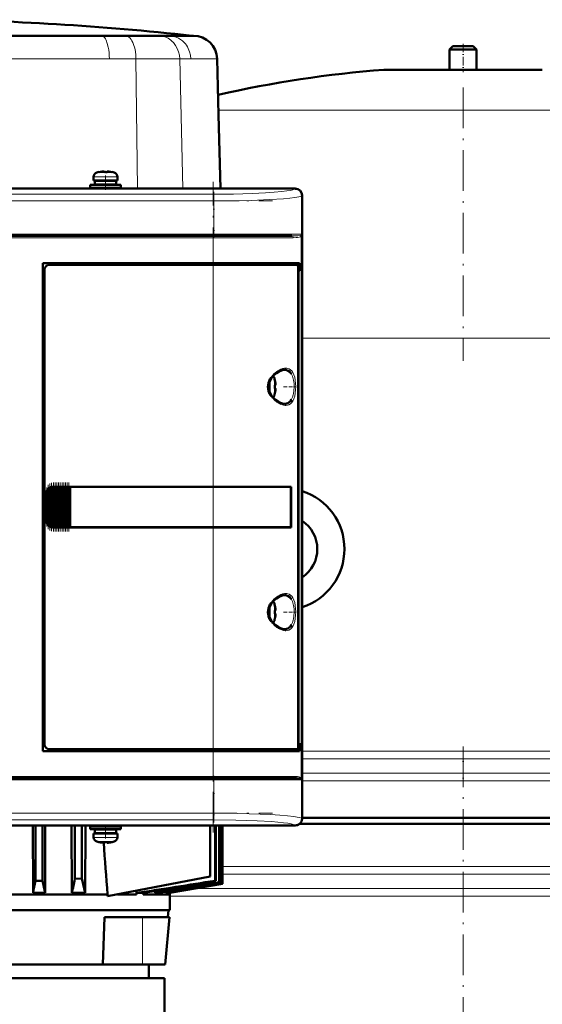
# Model space of a CAD drawing. Extents: x -1358 to 1757, y -1513 to 612.
# Tile 61 of 85: x 6 to 160, y 199 to 490. Entities that reach past the tile are written whole.
import ezdxf

# ---------------------------------------------------------------- set-up
doc = ezdxf.new("R2010")
doc.units = 0
doc.linetypes.add('DASHDOT', pattern=[18.5, 12, -3, 0.5, -3])

msp = doc.modelspace()

# ---------------------------------------------------------------- linework, layer by layer
at = {"color": 7, "lineweight": 50}
for p, q in [((15.11, 485.16), (-23.22, 485.16)), ((30.12, 485.16), (-7.46, 485.16)), ((56.73, 485.16), (15.11, 485.16)), ((37.15, 485.16), (30.12, 485.16)), ((40.83, 485.16), (37.15, 485.16)), ((43.01, 485.16), (40.83, 485.16)), ((43.03, 485.16), (43.01, 485.16)), ((46.93, 485.16), (43.03, 485.16)), ((49.86, 485.16), (46.93, 485.16)), ((54.82, 485.16), (49.86, 485.16)), ((55.44, 485.16), (54.82, 485.16)), ((57.24, 485.16), (55.44, 485.16)), ((56.73, 485.16), (56.78, 485.16)), ((133.79, 482.13), (132.79, 481.13)), ((132.79, 481.13), (140.79, 481.13)), ((132.79, 481.13), (132.79, 475.13)), ((133.79, 482.13), (139.79, 482.13)), ((140.79, 481.13), (139.79, 482.13)), ((140.79, 475.13), (140.79, 481.13)), ((64.57, 465.95), (64.24, 478.34)), ((113.79, 475.13), (136.79, 475.13)), ((132.79, 475.13), (113.79, 475.13)), ((136.79, 475.13), (159.79, 475.13)), ((159.79, 475.13), (140.79, 475.13)), ((64.67, 461.84), (64.57, 465.95)), ((65.24, 440.08), (64.67, 461.84)), ((29.37, 444.96), (29.36, 444.97)), ((30.79, 444.96), (30.79, 445.11)), ((31.79, 444.96), (31.79, 445.11)), ((33.22, 444.97), (33.21, 444.96)), ((27.79, 443.56), (27.79, 442.43)), ((31.29, 442.43), (27.79, 442.43)), ((28.14, 442.33), (31.29, 442.33)), ((28.14, 441.23), (28.14, 442.33)), ((29.29, 442.33), (29.29, 442.43)), ((31.29, 442.43), (34.79, 442.43)), ((34.44, 442.33), (31.29, 442.33)), ((33.29, 442.43), (33.29, 442.33)), ((34.44, 442.33), (34.44, 441.23)), ((34.79, 443.56), (34.79, 442.43)), ((87.27, 440.05), (-133.69, 440.05)), ((-19.56, 440.08), (75.14, 440.08)), ((26.79, 441.13), (31.29, 441.13)), ((26.79, 441.13), (26.79, 440.33)), ((26.79, 440.33), (31.29, 440.33)), ((28.14, 441.23), (31.29, 441.23)), ((29.29, 441.13), (29.29, 441.23)), ((29.29, 440.08), (29.29, 440.33)), ((34.44, 441.23), (31.29, 441.23)), ((35.79, 441.13), (31.29, 441.13)), ((35.79, 440.33), (31.29, 440.33)), ((33.29, 441.23), (33.29, 441.13)), ((33.29, 440.33), (33.29, 440.08)), ((35.79, 441.13), (35.79, 440.33)), ((75.14, 440.08), (75.15, 440.05)), ((75.14, 440.07), (79.44, 440.07)), ((79.44, 440.08), (87.29, 440.08)), ((79.44, 440.05), (79.44, 440.08)), ((89.26, 254.1), (89.26, 438.05)), ((89.29, 438.08), (89.29, 430.23)), ((89.29, 430.23), (89.26, 430.22)), ((89.29, 430.23), (89.29, 425.93)), ((-109.51, 426.08), (63.09, 426.08)), ((63.09, 426.08), (86.21, 426.08)), ((89.26, 425.93), (89.29, 425.93)), ((89.29, 425.93), (89.29, 352.23)), ((12.79, 274.08), (12.79, 418.08)), ((12.79, 418.08), (63.09, 418.08)), ((13.29, 416.08), (13.29, 276.07)), ((63.09, 417.58), (14.79, 417.58)), ((88.5, 418.08), (63.09, 418.08)), ((63.09, 417.58), (87.84, 417.58)), ((88.19, 417.58), (87.85, 417.58)), ((88.13, 275.54), (88.13, 416.61)), ((88.13, 415.78), (88.5, 415.78)), ((88.13, 415.74), (88.26, 415.74)), ((88.19, 418.08), (88.19, 417.58)), ((88.5, 415.78), (88.26, 415.74)), ((88.26, 415.74), (88.26, 276.41)), ((88.5, 415.78), (88.5, 418.08)), ((81.26, 383.5), (81.27, 383.51)), ((81.41, 382.08), (81.26, 382.08)), ((81.41, 381.08), (81.26, 381.08)), ((81.27, 379.65), (81.26, 379.65)), ((14.67, 340.45), (14.67, 351.7)), ((14.81, 351.78), (14.97, 351.87)), ((15.18, 340.19), (15.18, 351.97)), ((15.32, 352), (15.48, 352.04)), ((15.69, 352.07), (15.83, 352.08)), ((15.69, 340.08), (15.69, 352.07)), ((15.86, 352.08), (15.8, 352.08)), ((15.86, 352.08), (15.83, 352.08)), ((15.86, 352.08), (15.99, 352.08)), ((16.2, 352.08), (15.99, 352.08)), ((16.2, 340.08), (16.2, 352.08)), ((16.34, 352.08), (16.2, 352.08)), ((16.34, 352.08), (16.42, 352.08)), ((16.42, 352.08), (16.5, 352.08)), ((16.71, 352.08), (16.5, 352.08)), ((16.71, 340.08), (16.71, 352.08)), ((16.85, 352.08), (16.71, 352.08)), ((16.85, 352.08), (16.93, 352.08)), ((16.93, 352.08), (17.01, 352.08)), ((17.22, 352.08), (17.01, 352.08)), ((17.22, 340.08), (17.22, 352.08)), ((17.36, 352.08), (17.22, 352.08)), ((17.36, 352.08), (17.44, 352.08)), ((17.44, 352.08), (17.52, 352.08)), ((17.73, 352.08), (17.52, 352.08)), ((17.73, 340.08), (17.73, 352.08)), ((17.87, 352.08), (17.73, 352.08)), ((17.87, 352.08), (17.95, 352.08)), ((17.95, 352.08), (18.03, 352.08)), ((18.24, 352.08), (18.03, 352.08)), ((18.24, 340.08), (18.24, 352.08)), ((18.38, 352.08), (18.24, 352.08)), ((18.38, 352.08), (18.46, 352.08)), ((18.46, 352.08), (18.54, 352.08)), ((18.75, 352.08), (18.54, 352.08)), ((18.75, 340.08), (18.75, 352.08)), ((18.89, 352.08), (18.75, 352.08)), ((18.89, 352.08), (18.97, 352.08)), ((18.97, 352.08), (19.05, 352.08)), ((19.26, 352.08), (19.05, 352.08)), ((19.26, 340.08), (19.26, 352.08)), ((19.4, 352.08), (19.26, 352.08)), ((19.4, 352.08), (19.48, 352.08)), ((19.48, 352.08), (19.56, 352.08)), ((19.77, 352.08), (19.56, 352.08)), ((19.77, 340.08), (19.77, 352.08)), ((19.91, 352.08), (19.77, 352.08)), ((19.91, 352.08), (19.99, 352.08)), ((19.99, 352.08), (20.07, 352.08)), ((20.28, 352.08), (20.07, 352.08)), ((20.28, 340.08), (20.28, 352.08)), ((20.42, 352.08), (20.28, 352.08)), ((20.42, 352.08), (20.49, 352.08)), ((20.49, 352.08), (20.58, 352.08)), ((20.75, 352.08), (20.58, 352.08)), ((20.75, 352.08), (20.75, 340.08)), ((20.79, 352.08), (20.75, 352.08)), ((20.79, 352.08), (63.09, 352.08)), ((20.82, 352.05), (20.79, 352.08)), ((20.82, 352.05), (63.09, 352.05)), ((20.82, 340.1), (20.82, 352.05)), ((20.82, 352.05), (63.09, 352.05)), ((86.08, 352.08), (63.09, 352.08)), ((65.06, 352.05), (63.09, 352.05)), ((65.03, 352.05), (63.09, 352.05)), ((69.46, 352.05), (65.03, 352.05)), ((72.15, 352.05), (69.46, 352.05)), ((79.74, 352.04), (72.81, 352.05)), ((86.08, 352.08), (85.76, 352.02)), ((86.01, 340.13), (86.01, 352.02)), ((86.08, 352.08), (86.08, 340.08)), ((89.29, 352.23), (89.26, 352.22)), ((89.29, 352.23), (89.29, 347.93)), ((13.79, 342.08), (13.79, 350.08)), ((14.16, 340.98), (14.16, 351.17)), ((14.3, 351.34), (14.46, 351.5)), ((89.26, 347.93), (89.29, 347.93)), ((89.29, 347.93), (89.29, 266.23)), ((14.46, 340.65), (14.3, 340.81)), ((14.97, 340.29), (14.81, 340.37)), ((15.48, 340.11), (15.32, 340.15)), ((15.83, 340.08), (15.69, 340.08)), ((15.86, 340.08), (15.8, 340.08)), ((15.83, 340.08), (15.86, 340.08)), ((15.86, 340.08), (15.99, 340.08)), ((16.2, 340.08), (15.99, 340.08)), ((16.34, 340.08), (16.2, 340.08)), ((16.34, 340.08), (16.42, 340.08)), ((16.42, 340.08), (16.5, 340.08)), ((16.71, 340.08), (16.5, 340.08)), ((16.85, 340.08), (16.71, 340.08)), ((16.85, 340.08), (16.93, 340.08)), ((16.93, 340.08), (17.01, 340.08)), ((17.22, 340.08), (17.01, 340.08)), ((17.36, 340.08), (17.22, 340.08)), ((17.36, 340.08), (17.44, 340.08)), ((17.44, 340.08), (17.52, 340.08)), ((17.73, 340.08), (17.52, 340.08)), ((17.87, 340.08), (17.73, 340.08)), ((17.87, 340.08), (17.95, 340.08)), ((17.95, 340.08), (18.03, 340.08)), ((18.24, 340.08), (18.03, 340.08)), ((18.38, 340.08), (18.24, 340.08)), ((18.38, 340.08), (18.46, 340.08)), ((18.46, 340.08), (18.54, 340.08)), ((18.75, 340.08), (18.54, 340.08)), ((18.89, 340.08), (18.75, 340.08)), ((18.89, 340.08), (18.97, 340.08)), ((18.97, 340.08), (19.05, 340.08)), ((19.26, 340.08), (19.05, 340.08)), ((19.4, 340.08), (19.26, 340.08)), ((19.4, 340.08), (19.48, 340.08)), ((19.48, 340.08), (19.56, 340.08)), ((19.77, 340.08), (19.56, 340.08)), ((19.91, 340.08), (19.77, 340.08)), ((19.91, 340.08), (19.99, 340.08)), ((19.99, 340.08), (20.07, 340.08)), ((20.28, 340.08), (20.07, 340.08)), ((20.42, 340.08), (20.28, 340.08)), ((20.42, 340.08), (20.49, 340.08)), ((20.49, 340.08), (20.58, 340.08)), ((20.75, 340.08), (20.58, 340.08)), ((20.75, 340.08), (20.79, 340.08)), ((20.79, 340.08), (20.82, 340.1)), ((63.09, 340.08), (20.79, 340.08)), ((20.82, 340.1), (63.09, 340.1)), ((63.09, 340.1), (65.06, 340.1)), ((86.08, 340.08), (63.09, 340.08)), ((65.03, 340.1), (68.82, 340.1)), ((69.46, 340.1), (72.15, 340.1)), ((72.15, 340.1), (72.32, 340.1)), ((86.08, 340.08), (85.76, 340.13)), ((81.26, 317), (81.27, 317.01)), ((81.41, 315.58), (81.26, 315.58)), ((81.41, 314.58), (81.26, 314.58)), ((81.27, 313.15), (81.26, 313.15)), ((88.13, 276.41), (88.26, 276.41)), ((88.5, 276.38), (88.13, 276.38)), ((88.26, 276.41), (88.5, 276.38)), ((88.5, 274.08), (88.5, 276.38)), ((63.09, 274.08), (12.79, 274.08)), ((14.79, 274.58), (63.09, 274.58)), ((87.84, 274.58), (63.09, 274.58)), ((63.09, 274.08), (88.5, 274.08)), ((87.85, 274.58), (88.19, 274.58)), ((88.19, 274.58), (88.19, 274.08)), ((63.09, 266.08), (-109.51, 266.08)), ((86.21, 266.08), (63.09, 266.08)), ((89.29, 266.23), (89.26, 266.22)), ((89.29, 266.23), (89.29, 261.93)), ((89.26, 261.93), (89.29, 261.93)), ((89.29, 261.93), (89.29, 254.08)), ((89.29, 254.32), (136.79, 254.32)), ((136.79, 254.32), (184.29, 254.32)), ((87.27, 252.1), (-133.69, 252.1)), ((75.14, 252.08), (-19.56, 252.08)), ((9.87, 252.08), (9.91, 232.2)), ((10.66, 252.08), (10.66, 235.72)), ((12.66, 252.08), (12.66, 235.81)), ((13.51, 252.08), (13.47, 232.2)), ((21.29, 252.08), (21.34, 232.2)), ((22.28, 252.08), (22.28, 236.32)), ((24.28, 252.08), (24.28, 236.44)), ((25.38, 252.08), (25.33, 232.2)), ((31.29, 251.83), (26.79, 251.83)), ((26.79, 251.03), (26.79, 251.83)), ((31.29, 251.03), (26.79, 251.03)), ((31.29, 250.93), (28.14, 250.93)), ((28.14, 249.83), (28.14, 250.93)), ((29.29, 251.83), (29.29, 252.08)), ((29.29, 250.93), (29.29, 251.03)), ((35.79, 251.83), (31.29, 251.83)), ((35.79, 251.03), (31.29, 251.03)), ((34.44, 250.93), (31.29, 250.93)), ((33.29, 252.08), (33.29, 251.83)), ((33.29, 251.03), (33.29, 250.93)), ((34.44, 250.93), (34.44, 249.83)), ((35.79, 251.03), (35.79, 251.83)), ((62.12, 252.08), (62.12, 237.08)), ((63.63, 252.08), (63.63, 235.81)), ((63.86, 252.08), (63.86, 235.72)), ((64.8, 252.08), (64.8, 235.34)), ((64.96, 252.08), (64.96, 235.27)), ((65.52, 252.08), (65.52, 235.04)), ((65.59, 252.08), (65.59, 235.01)), ((65.78, 252.08), (65.78, 234.93)), ((65.78, 252.08), (65.78, 234.93)), ((75.15, 252.1), (75.14, 252.08)), ((79.44, 252.08), (75.14, 252.08)), ((79.44, 252.08), (79.44, 252.1)), ((87.29, 252.08), (79.44, 252.08)), ((136.79, 252.63), (88.67, 252.63)), ((184.91, 252.63), (136.79, 252.63)), ((27.79, 249.73), (31.29, 249.73)), ((27.79, 248.6), (27.79, 249.73)), ((31.29, 249.83), (28.14, 249.83)), ((29.29, 249.73), (29.29, 249.83)), ((29.36, 247.19), (29.37, 247.2)), ((30.79, 247.2), (30.79, 247.05)), ((34.44, 249.83), (31.29, 249.83)), ((34.79, 249.73), (31.29, 249.73)), ((31.79, 247.2), (31.79, 247.05)), ((33.21, 247.2), (33.22, 247.19)), ((33.29, 249.83), (33.29, 249.73)), ((34.79, 248.6), (34.79, 249.73)), ((10.66, 235.72), (12.66, 235.81)), ((24.28, 236.44), (22.28, 236.32)), ((31.88, 231.2), (62.12, 237.08)), ((63.63, 235.81), (63.86, 235.72)), ((40.41, 232.86), (40.47, 231.78)), ((45.91, 232.2), (45.88, 232.76)), ((49.05, 232.54), (49.06, 232.2)), ((49.57, 232.2), (65.59, 235.01)), ((65.78, 234.93), (50.24, 232.2)), ((50.26, 232.2), (65.78, 234.93)), ((64.8, 235.34), (64.96, 235.27)), ((65.52, 235.04), (65.59, 235.01)), ((65.78, 234.93), (65.78, 234.93)), ((-78.32, 231.78), (31.88, 231.78)), ((13.47, 232.2), (9.91, 232.2)), ((25.33, 232.2), (21.34, 232.2)), ((31.88, 231.2), (31.88, 231.78)), ((34.85, 231.78), (40.47, 231.78)), ((41.28, 232.2), (40.47, 232.2)), ((40.47, 232.2), (40.47, 231.78)), ((42.39, 232.2), (41.28, 232.2)), ((42.39, 232.2), (42.39, 231.78)), ((42.39, 231.78), (50.28, 231.78)), ((47.01, 232.2), (45.91, 232.2)), ((49.57, 232.2), (49.06, 232.2)), ((50.24, 232.31), (50.24, 232.2)), ((50.26, 232.2), (50.24, 232.2)), ((50.26, 232.2), (50.28, 231.78)), ((50.28, 231.78), (50.28, 227.08)), ((-96.72, 227.08), (41.28, 227.08)), ((41.28, 227.08), (50.28, 227.08)), ((49.68, 225.08), (49.86, 227.08)), ((30.48, 211.08), (31.03, 225.08)), ((31.03, 225.08), (42.16, 225.08)), ((42.16, 225.08), (47.92, 225.08)), ((47.92, 225.08), (50.16, 225.08)), ((48.93, 211.08), (50.16, 225.08)), ((48.93, 211.08), (50.16, 225.08)), ((-23.22, 211.08), (30.48, 211.08)), ((30.48, 211.08), (42.16, 211.08)), ((42.16, 211.08), (47.28, 211.08)), ((44.04, 207.08), (44.04, 211.08)), ((47.28, 211.08), (48.93, 211.08)), ((-23.21, 207.08), (48.69, 207.08)), ((48.69, 207.08), (48.69, 196.08))]:
    msp.add_line(p, q, dxfattribs=at)
at = {"color": 7, "linetype": 'DASHDOT', "lineweight": 18, "ltscale": 0.210416}
msp.add_line((136.79, 482.83), (136.79, 474.41), dxfattribs=at)
at = {"color": 7, "lineweight": 18}
for p, q in [((32.42, 478.34), (-6.97, 478.34)), ((40.28, 478.34), (32.42, 478.34)), ((47.96, 478.34), (40.28, 478.34)), ((40.28, 478.34), (40.73, 440.08)), ((48.01, 478.34), (47.96, 478.34)), ((50.01, 478.34), (48.01, 478.34)), ((53.19, 478.34), (50.01, 478.34)), ((56.47, 478.34), (53.19, 478.34)), ((53.19, 478.34), (54.09, 440.08)), ((64.24, 478.34), (56.47, 478.34)), ((136.79, 475.11), (113.43, 475.11)), ((160.16, 475.11), (136.79, 475.11)), ((136.79, 463.17), (64.64, 463.17)), ((208.93, 463.17), (136.79, 463.17)), ((28.72, 444.8), (31.27, 444.8)), ((31.27, 444.8), (31.29, 444.8)), ((31.29, 444.8), (33.86, 444.8)), ((27.79, 443.56), (31.26, 443.56)), ((31.26, 443.56), (31.29, 443.56)), ((31.29, 443.56), (34.79, 443.56)), ((87.2, 439.98), (87.27, 440.05)), ((-109.68, 438.42), (63.26, 438.42)), ((63.26, 436.43), (-109.68, 436.43)), ((63.26, 438.42), (63.26, 436.43)), ((63.26, 436.43), (63.26, 426.58)), ((89.26, 438.05), (89.2, 437.99)), ((89.2, 437.99), (89.2, 426.58)), ((-109.68, 426.58), (63.26, 426.58)), ((63.09, 425.58), (-109.51, 425.58)), ((63.09, 426.08), (63.09, 425.58)), ((63.09, 418.08), (63.09, 425.58)), ((63.09, 425.58), (86.66, 425.58)), ((80.98, 426.58), (63.26, 426.58)), ((63.26, 426.08), (63.26, 426.58)), ((89.2, 426.58), (80.98, 426.58)), ((89.02, 266.06), (89.02, 426.1)), ((63.09, 418.08), (63.09, 417.58)), ((63.09, 352.08), (63.09, 417.58)), ((136.79, 395.97), (89.29, 395.97)), ((184.29, 395.97), (136.79, 395.97)), ((84.06, 386.58), (84.1, 386.58)), ((81.11, 384.15), (81.11, 381.6)), ((86.15, 385.35), (86.19, 385.27)), ((79.86, 383.44), (79.86, 381.61)), ((79.86, 381.61), (79.86, 381.58)), ((79.86, 381.58), (79.86, 379.71)), ((81.11, 381.6), (81.11, 381.58)), ((81.11, 381.58), (81.11, 379.01)), ((86.19, 377.88), (86.15, 377.82)), ((84.11, 376.58), (84.06, 376.58)), ((14.81, 340.37), (14.81, 351.78)), ((14.97, 351.87), (14.97, 340.29)), ((15.32, 340.15), (15.32, 352)), ((15.48, 352.04), (15.48, 340.11)), ((15.83, 352.08), (15.83, 340.08)), ((15.99, 340.08), (15.99, 352.08)), ((16.34, 352.08), (16.34, 340.08)), ((16.5, 352.08), (16.5, 340.08)), ((16.85, 352.08), (16.85, 340.08)), ((17.01, 352.08), (17.01, 340.08)), ((17.36, 352.08), (17.36, 340.08)), ((17.52, 352.08), (17.52, 340.08)), ((17.87, 352.08), (17.87, 340.08)), ((18.03, 340.08), (18.03, 352.08)), ((18.38, 352.08), (18.38, 340.08)), ((18.54, 352.08), (18.54, 340.08)), ((18.89, 352.08), (18.89, 340.08)), ((19.05, 352.08), (19.05, 340.08)), ((19.4, 352.08), (19.4, 340.08)), ((19.56, 340.08), (19.56, 352.08)), ((19.91, 352.08), (19.91, 340.08)), ((20.07, 352.08), (20.07, 340.08)), ((20.42, 340.08), (20.42, 352.08)), ((20.58, 352.08), (20.58, 340.08)), ((63.09, 352.05), (63.09, 352.08)), ((63.09, 352.05), (63.09, 340.1)), ((13.84, 350.08), (13.79, 350.08)), ((13.84, 350.08), (13.84, 342.08)), ((14.01, 341.28), (14.01, 350.87)), ((14.3, 351.34), (14.3, 340.81)), ((14.46, 340.65), (14.46, 351.5)), ((13.84, 342.08), (13.79, 342.08)), ((63.09, 340.08), (63.09, 340.1)), ((63.09, 274.58), (63.09, 340.08)), ((84.06, 320.08), (84.1, 320.08)), ((79.86, 316.94), (79.86, 315.11)), ((81.11, 317.65), (81.11, 315.1)), ((86.15, 318.85), (86.19, 318.77)), ((79.86, 315.11), (79.86, 315.08)), ((79.86, 315.08), (79.86, 313.21)), ((81.11, 315.1), (81.11, 315.08)), ((81.11, 315.08), (81.11, 312.51)), ((86.19, 311.38), (86.15, 311.32)), ((84.11, 310.08), (84.06, 310.08)), ((63.09, 274.58), (63.09, 274.08)), ((63.09, 266.58), (63.09, 274.08)), ((89.29, 274.01), (136.79, 274.01)), ((136.79, 274.01), (184.29, 274.01)), ((136.79, 271.73), (89.29, 271.73)), ((184.29, 271.73), (136.79, 271.73)), ((89.29, 267.52), (136.79, 267.52)), ((136.79, 267.52), (184.29, 267.52)), ((63.26, 265.58), (-109.68, 265.58)), ((-109.51, 266.58), (63.09, 266.58)), ((86.66, 266.58), (63.09, 266.58)), ((63.09, 266.58), (63.09, 266.08)), ((63.26, 266.08), (63.26, 265.58)), ((63.26, 265.58), (63.26, 255.72)), ((63.26, 265.58), (89.2, 265.58)), ((89.2, 265.58), (89.2, 254.16)), ((136.79, 265.25), (89.29, 265.25)), ((184.3, 265.25), (136.79, 265.25)), ((-109.68, 255.72), (63.26, 255.72)), ((63.26, 255.72), (63.26, 253.73)), ((63.26, 253.73), (-109.68, 253.73)), ((89.2, 254.16), (89.26, 254.1)), ((87.27, 252.1), (87.2, 252.17)), ((31.29, 248.6), (27.79, 248.6)), ((31.29, 247.35), (28.72, 247.35)), ((31.32, 248.6), (31.29, 248.6)), ((31.31, 247.35), (31.29, 247.35)), ((33.86, 247.35), (31.31, 247.35)), ((31.32, 248.6), (34.79, 248.6)), ((65.78, 240.01), (136.79, 240.01)), ((136.79, 240.01), (207.78, 240.01)), ((65.78, 237.73), (136.79, 237.73)), ((136.79, 237.73), (207.78, 237.73)), ((57.77, 233.52), (136.79, 233.52)), ((136.79, 233.52), (215.8, 233.52)), ((136.79, 231.25), (50.28, 231.25)), ((223.28, 231.25), (136.79, 231.25)), ((42.16, 211.08), (42.16, 225.08))]:
    msp.add_line(p, q, dxfattribs=at)
at = {"color": 7, "linetype": 'DASHDOT', "lineweight": 18}
for p, q in [((136.79, 469.89), (136.79, 389.25)), ((63.09, 250.05), (63.09, 442.1)), ((-126.97, 436.43), (80.56, 436.43)), ((80.56, 426.58), (-126.98, 426.58)), ((-126.77, 425.58), (80.35, 425.58)), ((136.79, 275.46), (136.79, 21.79)), ((-126.97, 265.58), (80.56, 265.58)), ((80.35, 266.58), (-126.77, 266.58)), ((-126.97, 255.72), (80.56, 255.72))]:
    msp.add_line(p, q, dxfattribs=at)
at = {"color": 7, "linetype": 'DASHDOT', "lineweight": 18, "ltscale": 0.000782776}
msp.add_line((30.29, 445.1), (30.29, 445.14), dxfattribs=at)
at = {"color": 7, "linetype": 'DASHDOT', "lineweight": 18, "ltscale": 0.000926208}
msp.add_line((32.29, 445.1), (32.29, 445.14), dxfattribs=at)
at = {"color": 7, "linetype": 'DASHDOT', "lineweight": 18, "ltscale": 0.104372}
msp.add_line((31.29, 443.9), (31.29, 439.73), dxfattribs=at)
at = {"color": 7, "linetype": 'DASHDOT', "lineweight": 18, "ltscale": 0.342406}
msp.add_line((63.26, 439.13), (63.26, 425.43), dxfattribs=at)
at = {"color": 7, "linetype": 'DASHDOT', "lineweight": 18, "ltscale": 0.000941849}
for p, q in [((81.41, 382.58), (81.45, 382.58)), ((81.41, 316.08), (81.45, 316.08))]:
    msp.add_line(p, q, dxfattribs=at)
at = {"color": 7, "linetype": 'DASHDOT', "lineweight": 18, "ltscale": 0.08656}
for p, q in [((83.78, 381.58), (87.24, 381.58)), ((83.78, 315.08), (87.24, 315.08))]:
    msp.add_line(p, q, dxfattribs=at)
at = {"color": 7, "linetype": 'DASHDOT', "lineweight": 18, "ltscale": 0.000793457}
for p, q in [((81.41, 380.58), (81.44, 380.58)), ((81.41, 314.08), (81.44, 314.08))]:
    msp.add_line(p, q, dxfattribs=at)
at = {"color": 7, "linetype": 'DASHDOT', "lineweight": 18, "ltscale": 0.287631}
msp.add_line((13.94, 340.32), (13.94, 351.83), dxfattribs=at)
at = {"color": 7, "linetype": 'DASHDOT', "lineweight": 18, "ltscale": 0.325662}
msp.add_line((14.38, 339.56), (14.38, 352.59), dxfattribs=at)
at = {"color": 7, "linetype": 'DASHDOT', "lineweight": 18, "ltscale": 0.347391}
msp.add_line((14.89, 339.13), (14.89, 353.02), dxfattribs=at)
at = {"color": 7, "linetype": 'DASHDOT', "lineweight": 18, "ltscale": 0.357764}
msp.add_line((15.4, 338.92), (15.4, 353.23), dxfattribs=at)
at = {"color": 7, "linetype": 'DASHDOT', "lineweight": 18, "ltscale": 0.360001}
for p, q in [((15.91, 338.88), (15.91, 353.28)), ((16.42, 338.88), (16.42, 353.28)), ((16.93, 338.88), (16.93, 353.28)), ((17.44, 338.88), (17.44, 353.28)), ((17.95, 338.88), (17.95, 353.28)), ((18.47, 338.88), (18.47, 353.28)), ((18.98, 338.88), (18.98, 353.28)), ((19.49, 338.88), (19.49, 353.28)), ((20, 338.88), (20, 353.28)), ((20.5, 338.88), (20.5, 353.28))]:
    msp.add_line(p, q, dxfattribs=at)
at = {"color": 7, "linetype": 'DASHDOT', "lineweight": 18, "ltscale": 0.262921}
msp.add_line((136.79, 274.89), (136.79, 264.37), dxfattribs=at)
at = {"color": 7, "linetype": 'DASHDOT', "lineweight": 18, "ltscale": 0.342391}
msp.add_line((63.26, 266.72), (63.26, 253.02), dxfattribs=at)
at = {"color": 7, "linetype": 'DASHDOT', "lineweight": 18, "ltscale": 0.104369}
msp.add_line((31.29, 248.25), (31.29, 252.42), dxfattribs=at)
at = {"color": 7, "linetype": 'DASHDOT', "lineweight": 18, "ltscale": 0.000941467}
msp.add_line((30.29, 247.05), (30.29, 247.01), dxfattribs=at)
at = {"color": 7, "linetype": 'DASHDOT', "lineweight": 18, "ltscale": 0.000794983}
msp.add_line((32.29, 247.05), (32.29, 247.02), dxfattribs=at)
at = {"color": 7, "lineweight": 18}
for points in [[(30.12, 485.16), (30.44, 485.09), (30.75, 484.89), (31.04, 484.58), (31.26, 484.24), (31.46, 483.84), (31.81, 482.9), (32.08, 481.83), (32.22, 481.02), (32.32, 480.17), (32.39, 479.26), (32.42, 478.34)], [(37.15, 485.16), (37.4, 485.14), (37.64, 485.07), (37.88, 484.97), (38.11, 484.82), (38.55, 484.43), (38.83, 484.07), (39.09, 483.66), (39.34, 483.17), (39.56, 482.63), (39.9, 481.51), (40.1, 480.49), (40.23, 479.42), (40.28, 478.34)], [(46.93, 485.16), (47.66, 485.11), (48.38, 484.97), (49.07, 484.74), (49.74, 484.42), (50.16, 484.16), (50.57, 483.86), (50.96, 483.52), (51.32, 483.15), (51.95, 482.34), (52.46, 481.44), (52.85, 480.45), (53.09, 479.41), (53.19, 478.34)], [(49.86, 485.16), (50.63, 485.11), (51.38, 484.97), (52.12, 484.74), (52.82, 484.42), (53.42, 484.06), (53.98, 483.64), (54.49, 483.16), (54.84, 482.76), (55.16, 482.35), (55.45, 481.9), (55.7, 481.43), (56.11, 480.45), (56.36, 479.41), (56.47, 478.34)], [(63.26, 438.42), (69.04, 438.47), (74.55, 438.62), (78.49, 438.8), (81.09, 438.98), (83.27, 439.18), (84.77, 439.36), (85.91, 439.55), (86.58, 439.71), (87.02, 439.87), (87.2, 439.98)], [(89.2, 437.99), (89.02, 437.88), (88.72, 437.77), (88.3, 437.66), (87.16, 437.45), (85.64, 437.25), (83.78, 437.08), (79.78, 436.81), (74.29, 436.59), (70.71, 436.5), (63.26, 436.43)], [(88.96, 426.34), (88.68, 426.22), (88.06, 426.13), (87.43, 426.1), (86.21, 426.08)], [(88.41, 425.7), (87.94, 425.63), (87.56, 425.6), (86.66, 425.58)], [(88.85, 425.87), (88.73, 425.8), (88.41, 425.7)], [(80.13, 384.34), (80.57, 384.91), (81.08, 385.45), (81.36, 385.7), (82.14, 386.28), (82.48, 386.48), (83.03, 386.75)], [(84.48, 387.08), (84.8, 387.06), (85.11, 386.99), (85.51, 386.84), (85.88, 386.6), (86.22, 386.27), (86.57, 385.78)], [(86.19, 385.27), (86.45, 384.72), (86.7, 383.89), (86.78, 383.51), (86.9, 382.59), (86.95, 381.58)], [(86.57, 385.78), (86.87, 385.14), (87.1, 384.39), (87.27, 383.53), (87.38, 382.58), (87.41, 381.62), (87.38, 380.63), (87.28, 379.68), (87.11, 378.8), (86.87, 378.02), (86.57, 377.37)], [(86.95, 381.58), (86.88, 380.36), (86.77, 379.59), (86.69, 379.22), (86.47, 378.48), (86.19, 377.88)], [(86.57, 377.37), (86.23, 376.89), (85.84, 376.52), (85.4, 376.26), (84.95, 376.12), (84.48, 376.08)], [(80.13, 317.84), (80.57, 318.41), (81.08, 318.95), (81.36, 319.2), (82.14, 319.78), (82.48, 319.98), (83.03, 320.25)], [(84.48, 320.58), (84.8, 320.56), (85.11, 320.49), (85.51, 320.34), (85.88, 320.1), (86.22, 319.77), (86.57, 319.28)], [(86.19, 318.77), (86.45, 318.22), (86.7, 317.39), (86.78, 317.01), (86.9, 316.09), (86.95, 315.08)], [(86.57, 319.28), (86.87, 318.64), (87.1, 317.89), (87.27, 317.03), (87.38, 316.08), (87.41, 315.12), (87.38, 314.13), (87.28, 313.18), (87.11, 312.3), (86.87, 311.52), (86.57, 310.87)], [(86.95, 315.08), (86.88, 313.86), (86.77, 313.09), (86.69, 312.72), (86.47, 311.98), (86.19, 311.38)], [(86.57, 310.87), (86.23, 310.39), (85.84, 310.02), (85.4, 309.76), (84.95, 309.62), (84.48, 309.58)], [(86.66, 266.58), (87.56, 266.56), (87.94, 266.53), (88.41, 266.45)], [(88.41, 266.45), (88.63, 266.39), (88.84, 266.28)], [(63.26, 255.72), (70.29, 255.66), (73.68, 255.58), (76.94, 255.47), (79.98, 255.33), (82.75, 255.16), (85.02, 254.97), (86.88, 254.75), (87.86, 254.59), (88.59, 254.43), (89.07, 254.25), (89.2, 254.16)], [(87.2, 252.17), (86.99, 252.31), (86.62, 252.44), (86.1, 252.57), (85.09, 252.75), (83.82, 252.92), (82.13, 253.09), (80.24, 253.24), (76, 253.47), (72.95, 253.59), (69.77, 253.67), (63.26, 253.73)]]:
    msp.add_lwpolyline(points, dxfattribs=at)
at = {"color": 7, "lineweight": 50}
for points in [[(30.79, 445.11), (30.79, 445.11), (30.79, 445.11), (30.78, 445.12), (30.76, 445.12), (30.71, 445.13), (30.57, 445.13), (30.29, 445.11)], [(30.79, 445.11), (30.79, 445.11), (30.79, 445.11), (30.78, 445.12), (30.74, 445.13)], [(31.79, 445.11), (31.79, 445.11), (31.79, 445.11), (31.8, 445.12), (31.82, 445.12), (31.88, 445.13), (32.29, 445.11)], [(88.13, 416.61), (88.1, 417.05), (88.01, 417.4), (87.93, 417.54), (87.88, 417.57), (87.84, 417.58)], [(80.39, 384.3), (80.99, 384.99), (81.73, 385.64), (82.49, 386.12), (83.19, 386.42), (83.77, 386.56), (84.06, 386.58)], [(84.1, 386.58), (84.66, 386.51), (85.18, 386.31), (85.64, 385.98), (85.91, 385.69), (86.15, 385.35)], [(80.13, 378.81), (79.71, 379.52), (79.42, 380.26), (79.25, 381.02), (79.22, 381.59), (79.25, 382.15), (79.37, 382.72), (79.55, 383.27), (79.81, 383.82), (80.13, 384.34)], [(80.39, 378.85), (79.94, 379.55), (79.65, 380.22), (79.46, 380.96), (79.41, 381.7), (79.5, 382.43), (79.75, 383.2), (80.16, 383.96), (80.39, 384.3)], [(81.41, 382.58), (81.44, 382.25), (81.43, 382.13), (81.42, 382.09), (81.42, 382.08), (81.42, 382.08), (81.42, 382.08), (81.41, 382.08)], [(81.43, 382.29), (81.43, 382.11), (81.42, 382.09), (81.42, 382.08), (81.42, 382.08), (81.42, 382.08), (81.41, 382.08)], [(81.43, 380.86), (81.43, 381.01), (81.43, 381.06), (81.42, 381.07), (81.42, 381.07), (81.41, 381.08), (81.41, 381.08)], [(81.41, 380.58), (81.43, 380.77), (81.43, 381.01), (81.42, 381.06), (81.42, 381.07), (81.42, 381.08), (81.41, 381.08), (81.41, 381.08)], [(84.06, 376.58), (83.51, 376.64), (82.88, 376.84), (82.18, 377.21), (81.43, 377.75), (80.72, 378.45), (80.39, 378.85)], [(86.15, 377.82), (85.83, 377.37), (85.46, 377.02), (85.04, 376.78), (84.71, 376.66), (84.11, 376.58)], [(86.01, 352.02), (75.32, 352.05), (65.06, 352.05)], [(65.06, 340.1), (83.42, 340.12), (86.01, 340.13)], [(80.39, 317.8), (80.99, 318.49), (81.73, 319.14), (82.49, 319.62), (83.19, 319.92), (83.77, 320.06), (84.06, 320.08)], [(84.1, 320.08), (84.66, 320.01), (85.18, 319.81), (85.64, 319.48), (85.91, 319.19), (86.15, 318.85)], [(80.13, 312.31), (79.71, 313.02), (79.42, 313.76), (79.25, 314.52), (79.22, 315.09), (79.25, 315.65), (79.37, 316.22), (79.55, 316.77), (79.81, 317.32), (80.13, 317.84)], [(80.39, 312.35), (79.94, 313.05), (79.65, 313.72), (79.46, 314.46), (79.41, 315.2), (79.5, 315.93), (79.75, 316.7), (80.16, 317.46), (80.39, 317.8)], [(81.41, 316.08), (81.44, 315.75), (81.43, 315.63), (81.42, 315.59), (81.42, 315.58), (81.42, 315.58), (81.42, 315.58), (81.41, 315.58)], [(81.43, 315.79), (81.43, 315.61), (81.42, 315.59), (81.42, 315.58), (81.42, 315.58), (81.42, 315.58), (81.41, 315.58)], [(81.43, 314.36), (81.43, 314.51), (81.43, 314.56), (81.42, 314.57), (81.42, 314.57), (81.41, 314.58), (81.41, 314.58)], [(81.41, 314.08), (81.43, 314.27), (81.43, 314.51), (81.42, 314.56), (81.42, 314.57), (81.42, 314.58), (81.41, 314.58), (81.41, 314.58)], [(84.06, 310.08), (83.51, 310.14), (82.88, 310.34), (82.18, 310.71), (81.43, 311.25), (80.72, 311.95), (80.39, 312.35)], [(86.15, 311.32), (85.83, 310.87), (85.46, 310.52), (85.04, 310.28), (84.71, 310.16), (84.11, 310.08)], [(87.84, 274.58), (87.9, 274.59), (87.94, 274.62), (88, 274.73), (88.09, 275.05), (88.13, 275.54)], [(86.21, 266.08), (87.67, 266.05), (88.46, 265.99), (88.65, 265.95), (88.96, 265.82)], [(30.79, 247.05), (30.79, 247.04), (30.79, 247.04), (30.78, 247.04), (30.76, 247.03), (30.7, 247.02), (30.29, 247.05)], [(31.79, 247.05), (31.79, 247.04), (31.8, 247.04), (31.81, 247.03), (31.84, 247.03)], [(31.79, 247.05), (31.79, 247.04), (31.8, 247.04), (31.8, 247.04), (31.82, 247.03), (31.87, 247.03), (32.02, 247.03), (32.29, 247.05)], [(25.33, 232.2), (24.99, 233.49), (24.28, 236.44)]]:
    msp.add_lwpolyline(points, dxfattribs=at)
for centre, radius, start, end in [((-28.01, -265.49), 755.42, 83.55862, 89.63619), ((57.24, 478.16), 7, 1.4987, 90.0013), ((136.79, 155.97), 320, 94.1872, 103.0528), ((113.79, 470.13), 5, 90, 94.1872), ((159.79, 470.13), 5, 85.8128, 90), ((29.09, 443.56), 1.3, 106.6015, 180), ((31.29, 436.18), 9, 102.3778, 106.6015), ((31.29, 436.18), 8.99, 96.3897, 102.3492), ((31.29, 436.18), 8.99, 96.3893, 102.3497), ((30.73, 441.33), 3.8, 92.2845, 96.5812), ((31.29, 435.07), 9.9, 89.9998, 92.8943), ((31.29, 435.07), 9.9, 89.9998, 92.8943), ((31.29, 435.06), 9.9, 87.106, 89.9999), ((31.29, 435.06), 9.9, 87.106, 89.9999), ((31.83, 441.09), 4.04, 83.5188, 86.8258), ((31.29, 436.18), 8.99, 77.6503, 83.6107), ((31.29, 436.18), 8.99, 77.6503, 83.6107), ((31.29, 436.18), 9, 73.3984, 77.6222), ((33.49, 443.56), 1.3, 0, 73.3984), ((87.29, 438.08), 2, 0.0019, 89.9981), ((86.58, 424.34), 6.95, 281.3026, 283.4013), ((79.86, 383.78), 1.3, 16.6015, 47.3449), ((72.48, 381.58), 9, 12.3778, 16.6016), ((72.48, 381.58), 8.99, 6.3893, 12.3497), ((72.48, 381.58), 8.99, 6.3893, 12.3497), ((71.37, 381.58), 9.9, 357.106, 2.8938), ((71.37, 381.58), 9.9, 357.1058, 2.8956), ((79.86, 379.38), 1.3, 312.6467, 343.3985), ((72.48, 381.58), 9, 343.3984, 347.6222), ((72.48, 381.58), 8.99, 347.6508, 353.6103), ((72.48, 381.58), 8.99, 347.6503, 353.6107), ((15.83, 350.21), 1.89, 127.9225, 136.7729), ((15.92, 349.71), 2.35, 118.0492, 122.0459), ((15.81, 350.31), 1.77, 110.7187, 118.3943), ((15.92, 349.53), 2.55, 103.6061, 106.9099), ((15.83, 350.36), 1.71, 94.6829, 101.9834), ((15.95, 350.03), 2.11, 167.8165, 178.6973), ((16.23, 349.96), 2.4, 157.7792, 167.7124), ((15.93, 350.11), 2.06, 148.9704, 158.2673), ((15.79, 349.95), 2.04, 136.9534, 143.1617), ((83.78, 333.68), 18, 287.8193, 72.1983), ((15.93, 342.12), 2.09, 181.2163, 192.2146), ((16.31, 342.22), 2.48, 192.5872, 202.1762), ((15.93, 342.05), 2.06, 201.7327, 211.0296), ((15.79, 342.21), 2.04, 216.8383, 223.0466), ((15.83, 341.94), 1.89, 223.2271, 232.0775), ((15.92, 342.44), 2.35, 237.9541, 241.9508), ((15.81, 341.85), 1.77, 241.6057, 249.2813), ((15.92, 342.63), 2.55, 253.0901, 256.3939), ((15.83, 341.79), 1.71, 258.0166, 265.3171), ((83.78, 333.68), 10, 303.4238, 56.5762), ((79.86, 317.28), 1.3, 16.6015, 47.3449), ((72.48, 315.08), 9, 12.3778, 16.6016), ((72.48, 315.08), 8.99, 6.3893, 12.3497), ((72.48, 315.08), 8.99, 6.3893, 12.3497), ((71.37, 315.08), 9.9, 357.106, 2.8938), ((71.37, 315.08), 9.9, 357.1058, 2.8956), ((72.48, 315.08), 8.99, 347.6508, 353.6103), ((72.48, 315.08), 8.99, 347.6503, 353.6107), ((79.86, 312.88), 1.3, 312.6467, 343.3985), ((72.48, 315.08), 9, 343.3984, 347.6222), ((86.58, 267.81), 6.95, 76.5988, 78.6976), ((29.09, 248.6), 1.3, 180, 253.3985), ((31.29, 255.98), 9, 253.3985, 257.6222), ((31.29, 255.98), 8.99, 257.6503, 263.6107), ((31.29, 255.98), 8.99, 257.6503, 263.6107), ((30.75, 251.06), 4.04, 263.5178, 266.839), ((-20439.47, -1267.97), 20526.21, 4.190038, 4.232732), ((31.29, 257.09), 9.9, 267.106, 269.9999), ((31.29, 257.09), 9.9, 267.106, 269.9999), ((31.29, 257.09), 9.9, 269.9998, 272.8943), ((31.29, 257.09), 9.9, 269.9998, 272.8943), ((31.87, 250.6), 3.58, 272.1824, 275.7456), ((31.29, 255.98), 8.99, 276.3897, 282.3492), ((31.29, 255.98), 8.99, 276.3893, 282.3497), ((31.29, 255.98), 9, 282.3778, 286.6016), ((33.49, 248.6), 1.3, 286.6016, 360), ((-435.3, 328.95), 455.59, 347.739, 348.1916), ((256.72, 288.57), 249.7, 192.1982, 193.0477), ((-177.82, 280), 204.81, 346.5036, 347.6879), ((-290.34, 2429.95), 2222.51, 278.56001, 279.16418), ((-517.63, 3718.46), 3530.96, 279.12589, 279.4789), ((-658.2, 4523.11), 4348.3, 279.31875, 279.57109), ((-1433.8, 8918.95), 8812.07, 279.674032, 279.792447), ((-2130.9, 12874.7), 12829.08, 279.78341, 279.857975)]:
    msp.add_arc(centre, radius, start, end, dxfattribs=at)
at = {"color": 7, "lineweight": 18}
for centre, radius, start, end in [((86.2, 425.64), 0.433, 41.3408, 89.3623), ((86.13, 425.58), 0.527, 359.5047, 41.4709), ((88.54, 426.3), 0.523, 305.573, 337.2571), ((88.31, 427.23), 1.1, 305.9492, 323.6704), ((88.53, 426.09), 0.492, 0.8497, 30.1599), ((74.79, 431.54), 15.24, 339.0795, 341.0013), ((84.68, 382.94), 4.15, 98.6386, 113.4614), ((84.44, 384.6), 2.48, 89.2584, 98.9171), ((83.88, 387.08), 0.598, 344.1695, 0.0866), ((85.72, 382.63), 6.77, 214.3253, 230.1489), ((85.74, 382.52), 6.7, 229.3786, 239.5375), ((85.1, 381.33), 5.35, 239.0877, 247.246), ((84.68, 380.21), 4.15, 246.5349, 261.3679), ((84.44, 378.56), 2.48, 261.0814, 270.7341), ((83.88, 376.08), 0.598, 359.9243, 15.8332), ((84.68, 316.44), 4.15, 98.6386, 113.4614), ((84.44, 318.1), 2.48, 89.2584, 98.9171), ((83.88, 320.58), 0.598, 344.1695, 0.0866), ((85.72, 316.13), 6.77, 214.3253, 230.1489), ((85.74, 316.02), 6.7, 229.3786, 239.5375), ((85.1, 314.83), 5.35, 239.0877, 247.246), ((84.68, 313.71), 4.15, 246.5349, 261.3679), ((84.44, 312.06), 2.48, 261.0814, 270.7341), ((83.88, 309.58), 0.598, 359.9243, 15.8332), ((86.2, 266.51), 0.433, 270.6333, 318.6759), ((86.13, 266.57), 0.528, 318.5121, 0.4702), ((88.58, 265.89), 0.471, 21.142, 56.6442), ((88.53, 266.06), 0.492, 329.8595, 359.2108), ((88.31, 264.92), 1.11, 36.3331, 54.0477), ((74.79, 260.62), 15.24, 18.9987, 20.9205)]:
    msp.add_arc(centre, radius, start, end, dxfattribs=at)
for centre, major_axis, ratio, start_param, end_param in [((87.2, 437.99), (1.41, -1.41), 0.995146, 0.787831, 2.353761), ((84.06, 387.08), (0, -0.5), 0.82263, 6.282749, 7.519795), ((84.06, 376.08), (0, -0.5), 0.822609, 1.904908, 3.141914), ((84.06, 320.58), (0, -0.5), 0.82263, 6.282749, 7.519795), ((84.06, 309.58), (0, -0.5), 0.822609, 1.904908, 3.141914), ((87.2, 254.16), (-1.41, -1.41), 0.995146, 0.787831, 2.353761)]:
    msp.add_ellipse(centre, major_axis=major_axis, ratio=ratio, start_param=start_param, end_param=end_param, dxfattribs=at)
at = {"color": 7, "lineweight": 50}
for centre, major_axis, ratio, start_param, end_param in [((87.26, 438.04), (1.42, 1.42), 0.995146, 5.50022, 7.06615), ((14.79, 416.07), (1.06, -1.06), 0.997265, 2.357564, 3.925621), ((14.79, 416.07), (1.06, -1.06), 0.997265, 2.357564, 3.925621), ((15.8, 350.08), (-2.01, 0), 0.996195, 4.712389, 6.283185), ((15.8, 342.08), (2.01, 0), 0.996195, 3.141593, 4.712389), ((14.79, 276.08), (1.06, 1.06), 0.997265, 2.357564, 3.925621), ((14.79, 276.08), (1.06, 1.06), 0.997265, 2.357564, 3.925621), ((87.26, 254.11), (1.42, -1.42), 0.995146, 5.50022, 7.06615), ((87.29, 254.08), (1.41, 1.41), 0.999973, 3.927005, 5.497773)]:
    msp.add_ellipse(centre, major_axis=major_axis, ratio=ratio, start_param=start_param, end_param=end_param, dxfattribs=at)

doc.saveas('drawing.dxf')
